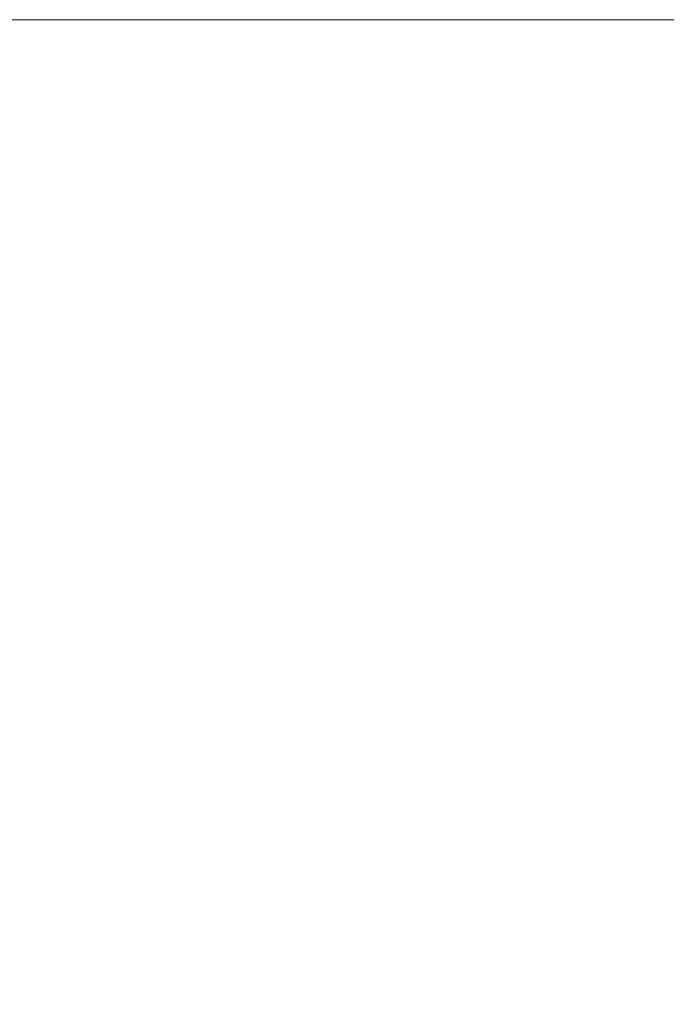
# Model space of a CAD drawing. Extents: x 5.9 to 37.4, y -13.6 to 7.4.
# Tile 6 of 8: x 14.7 to 21.6, y -3.1 to 7.4. Entities that reach past the tile are written whole.
import ezdxf

# ---------------------------------------------------------------- set-up
doc = ezdxf.new("R2010")
doc.units = 0
doc.header["$MEASUREMENT"] = 0
doc.layers.add('B_ANNO_NOPLOT', color=47, linetype='Continuous', lineweight=18, plot=False)

msp = doc.modelspace()

# ---------------------------------------------------------------- linework, layer by layer
at = {"layer": 'B_ANNO_NOPLOT', "flags": 128}
msp.add_lwpolyline([(5.853, -13.647), (5.853, 7.353), (32.847, 7.353), (32.847, 6.258), (37.353, 6.258), (37.353, -10.272), (32.234, -10.272), (32.234, -13.647)], close=True, dxfattribs=at)

doc.saveas('drawing.dxf')
